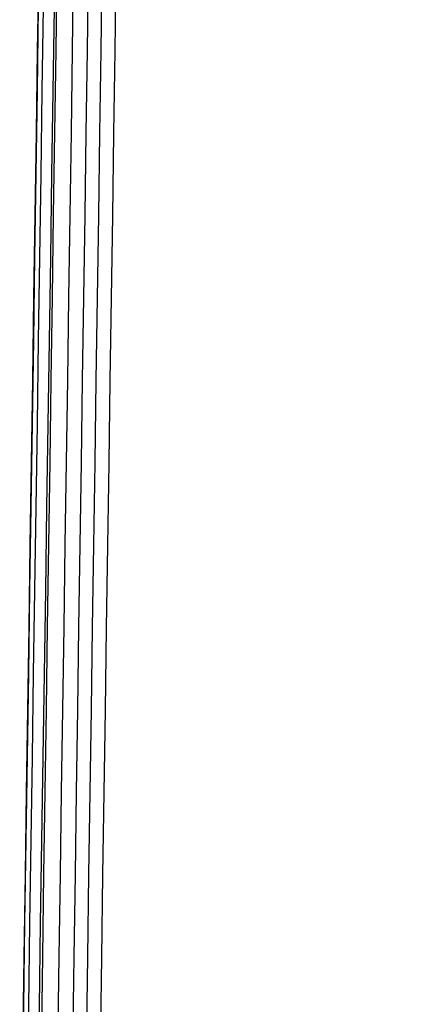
# Model space of a CAD drawing. Extents: x -19 to 1160, y -2382 to -1354.
# Tile 52 of 69: x 514 to 523, y -1844 to -1822. Entities that reach past the tile are written whole.
import ezdxf

# ---------------------------------------------------------------- set-up
doc = ezdxf.new("R2010")
doc.units = 0
doc.layers.add('1', color=7, linetype='CONTINUOUS')

msp = doc.modelspace()

# ---------------------------------------------------------------- linework, layer by layer
at = {"layer": '1', "color": 7, "extrusion": (0.999889, -0.014902, -6.05746e-08)}
msp.add_arc((906.772, -213890.123, 541.831), 213947.23, 90.61005547, 90.73603995, dxfattribs=at)
at = {"layer": '1', "color": 7, "extrusion": (-0.999889, 0.014897, 2.57346e-09)}
msp.add_arc((-660.149, -170023.206, -541.821), 170071.523, 89.15876555, 89.31564297, dxfattribs=at)
at = {"layer": '1', "color": 7, "extrusion": (-0.999889, 0.014896, 2.24426e-11)}
msp.add_arc((-905.321, -213890.079, -541.936), 213947.621, 89.26434767, 89.3903322, dxfattribs=at)
at = {"layer": '1', "color": 7, "extrusion": (0.999886, -0.015061, 0.001063)}
msp.add_arc((901.957, -211430.321, 542.511), 211487.75, 90.6158246, 90.7432747, dxfattribs=at)
at = {"layer": '1', "color": 7, "extrusion": (0.99983, -0.014873, 0.010876)}
msp.add_arc((686.627, -170214.887, 542.467), 170256.874, 90.69252283, 90.84923017, dxfattribs=at)
at = {"layer": '1', "color": 7, "extrusion": (0.999846, -0.014811, 0.009393)}
msp.add_arc((682.833, -170923.931, 542.68), 170966.418, 90.68838776, 90.84444434, dxfattribs=at)
at = {"layer": '1', "color": 7, "extrusion": (0.999866, -0.01477, 0.007006)}
msp.add_arc((676.763, -171396.124, 542.874), 171439.741, 90.68446567, 90.84009096, dxfattribs=at)
at = {"layer": '1', "color": 7, "extrusion": (0.999883, -0.014744, 0.004057)}
msp.add_arc((669.276, -171694.383, 543.05), 171739.535, 90.68077837, 90.83613146, dxfattribs=at)
at = {"layer": '1', "color": 7, "extrusion": (0.999891, -0.01472, -0.000962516)}
msp.add_arc((660.857, -171952.114, 543.172), 172000.05, 90.67694823, 90.83206533, dxfattribs=at)

doc.saveas('drawing.dxf')
